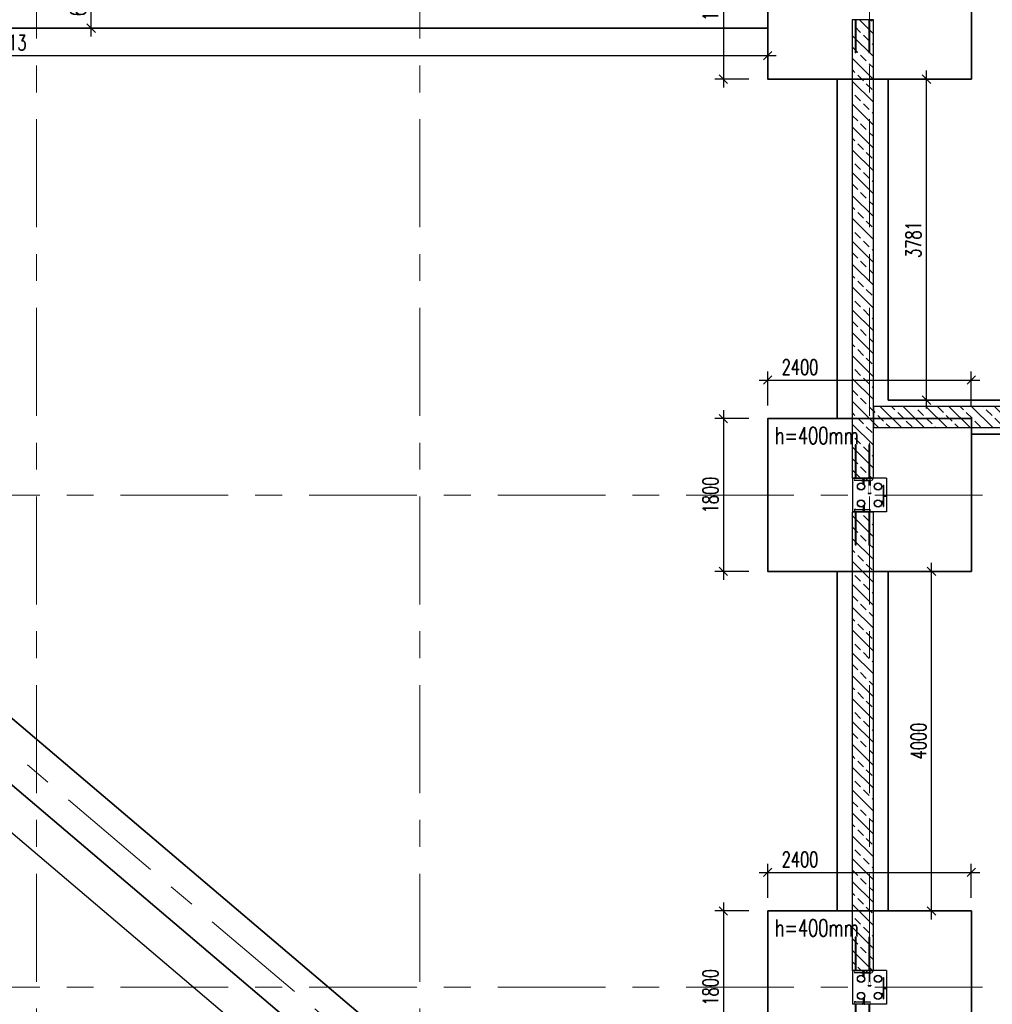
# Model space of a CAD drawing. Header units: millimetres. Extents: x 6071355 to 6728188, y -31956 to 56387.
# Tile 15 of 59: x 6095579 to 6107044, y 4683 to 16283. Entities that reach past the tile are written whole.
import ezdxf

# ---------------------------------------------------------------- set-up
doc = ezdxf.new("R2010")
doc.units = ezdxf.units.MM
doc.header["$MEASUREMENT"] = 0
doc.linetypes.add('DXK_LINE_DOT2', pattern=[3.9198, 1.9599, -1.9599])
doc.linetypes.add('Grid Line', pattern=[2222.5, 1270, -317.5, 317.5, -317.5])
doc.layers.add('A_wymiary', color=7, linetype='Continuous', lineweight=15, true_color=0x848484)
doc.layers.add('BZ_MUR_FUND', color=8, linetype='Continuous')
doc.layers.add('ELEMENTY', color=7, linetype='Continuous')
doc.layers.add('M_ŁAWY', color=3, linetype='Continuous', lineweight=35)
doc.layers.add('Standard 1350-A_01-RZUT PARTERU LUSTRO2_28_Nowe_MODO_A1_osie-1_Nr_pióra__7_Nr_pióra__7_Nr_pióra__7', color=7, linetype='Continuous', lineweight=18)
doc.styles.add('wymiar', font='romans.shx', dxfattribs={"width": 0.7})
doc.dimstyles.new('AB_100mm', dxfattribs={"dimscale": 100, "dimtxt": 1.8, "dimasz": 1, "dimexe": 1, "dimexo": 0, "dimtad": 1, "dimrnd": 1, "dimtxsty": 'wymiar', "dimblk": 'OBLIQUE', "dimcen": 2.5, "dimdle": 1, "dimclrd": 4, "dimclre": 4, "dimclrt": 3, "dimadec": 0, "dimazin": 0, "dimtfac": 1, "dimtix": 1, "dimtmove": 2, "dimatfit": 3, "dimfxl": 3, "dimfxlon": 1, "dimarcsym": 0})
pattern_1 = [(315, (6345061.6, 285877.98), (134.70384, 134.70384), []), (315, (6345061.6, 285743.27), (134.70384, 134.70384), [95.25, -47.625])]

# ---------------------------------------------------------------- blocks, each defined once
blk = doc.blocks.new('Part-86624973-182268 - 1482')
at = {"layer": 'ELEMENTY', "color": 2, "linetype": 'Continuous'}
for p, q in [((51370, 16825), (51370, 17225)), ((51370, 17225), (51770, 17225)), ((51770, 16825), (51770, 17225)), ((51370, 16825), (51770, 16825))]:
    blk.add_line(p, q, dxfattribs=at)
blk = doc.blocks.new('Part-86624973-182246 - 1482')
at = {"layer": 'ELEMENTY', "color": 1, "linetype": 'DXK_LINE_DOT2'}
for p, q in [((45970, 16835), (45960, 16835)), ((45960, 16825), (45960, 16835)), ((45970, 16825), (45960, 16825)), ((45970, 16825), (45970, 16835))]:
    blk.add_line(p, q, dxfattribs=at)
blk = doc.blocks.new('Part-86624973-182269 - 1482')
at = {"layer": 'ELEMENTY', "color": 1, "linetype": 'DXK_LINE_DOT2'}
for p, q in [((51770, 16835), (51760, 16835)), ((51760, 16825), (51760, 16835)), ((51770, 16825), (51760, 16825)), ((51770, 16825), (51770, 16835))]:
    blk.add_line(p, q, dxfattribs=at)
blk = doc.blocks.new('Part-86624973-182245 - 1482')
at = {"layer": 'ELEMENTY', "color": 2, "linetype": 'Continuous'}
for p, q in [((45570, 16825), (45570, 17225)), ((45570, 17225), (45970, 17225)), ((45970, 16825), (45970, 17225)), ((45570, 16825), (45970, 16825))]:
    blk.add_line(p, q, dxfattribs=at)
blk = doc.blocks.new('ReinforcementGroup-86624973-182285 - 1482')
at = {"layer": 'ELEMENTY', "color": 1, "linetype": 'Continuous'}
for p, q in [((50980, 17185), (50980, 17195)), ((50980, 17195), (51370, 17195)), ((50980, 17185), (50980, 17195)), ((50980, 17195), (51370, 17195)), ((50980, 17185), (50980, 17195)), ((50980, 17195), (51370, 17195)), ((50980, 17185), (50980, 17195)), ((50980, 17195), (51370, 17195)), ((50980, 17185), (50980, 17195)), ((50980, 17195), (51370, 17195)), ((50980, 17185), (51370, 17185)), ((50980, 17185), (51370, 17185)), ((50980, 17185), (51370, 17185)), ((50980, 17185), (51370, 17185)), ((50980, 17185), (51370, 17185)), ((50980, 17025), (50980, 17035)), ((50980, 17035), (51370, 17035)), ((50980, 17025), (50980, 17035)), ((50980, 17035), (51370, 17035)), ((50980, 17025), (50980, 17035)), ((50980, 17035), (51370, 17035)), ((50980, 17025), (50980, 17035)), ((50980, 17035), (51370, 17035)), ((50980, 17025), (50980, 17035)), ((50980, 17035), (51370, 17035)), ((50980, 17025), (51370, 17025)), ((50980, 17025), (51370, 17025)), ((50980, 17025), (51370, 17025)), ((50980, 17025), (51370, 17025)), ((50980, 17025), (51370, 17025))]:
    blk.add_line(p, q, dxfattribs=at)
blk = doc.blocks.new('Part-86624973-182279 - 1482')
at = {"layer": 'ELEMENTY', "color": 1, "linetype": 'DXK_LINE_DOT2'}
for p, q in [((51695, 17101), (51695, 17090)), ((51695, 17101), (51755, 17101)), ((51695, 17090), (51755, 17090)), ((51755, 17101), (51755, 17090))]:
    blk.add_line(p, q, dxfattribs=at)
blk = doc.blocks.new('Part-86624973-182254 - 1482')
at = {"layer": 'ELEMENTY', "color": 1, "linetype": 'DXK_LINE_DOT2'}
for p, q in [((45655, 16864), (45655, 16860)), ((45655, 16864), (45905, 16864)), ((45655, 16860), (45905, 16860)), ((45905, 16864), (45905, 16860))]:
    blk.add_line(p, q, dxfattribs=at)
blk = doc.blocks.new('ReinforcementGroup-86624973-182237 - 1482')
at = {"layer": 'ELEMENTY', "color": 1, "linetype": 'Continuous'}
for p, q in [((40170, 17195), (40560, 17195)), ((40170, 17195), (40560, 17195)), ((40170, 17195), (40560, 17195)), ((40170, 17195), (40560, 17195)), ((40170, 17195), (40560, 17195)), ((40170, 17185), (40560, 17185)), ((40170, 17185), (40560, 17185)), ((40170, 17185), (40560, 17185)), ((40170, 17185), (40560, 17185)), ((40170, 17185), (40560, 17185)), ((40560, 17185), (40560, 17195)), ((40560, 17185), (40560, 17195)), ((40560, 17185), (40560, 17195)), ((40560, 17185), (40560, 17195)), ((40560, 17185), (40560, 17195)), ((40170, 17035), (40560, 17035)), ((40170, 17035), (40560, 17035)), ((40170, 17035), (40560, 17035)), ((40170, 17035), (40560, 17035)), ((40170, 17035), (40560, 17035)), ((40170, 17025), (40560, 17025)), ((40170, 17025), (40560, 17025)), ((40170, 17025), (40560, 17025)), ((40170, 17025), (40560, 17025)), ((40170, 17025), (40560, 17025)), ((40560, 17025), (40560, 17035)), ((40560, 17025), (40560, 17035)), ((40560, 17025), (40560, 17035)), ((40560, 17025), (40560, 17035)), ((40560, 17025), (40560, 17035))]:
    blk.add_line(p, q, dxfattribs=at)
blk = doc.blocks.new('Part-86624973-182286 - 1482')
at = {"layer": 'ELEMENTY', "color": 2, "linetype": 'Continuous'}
for p, q in [((51370, 17103), (51370, 17108)), ((51370, 17108), (51371, 17108)), ((51384, 17103), (51370, 17103)), ((51370, 17082), (51370, 17087)), ((51370, 17087), (51384, 17087)), ((51371, 17082), (51370, 17082)), ((51371, 17108), (51371, 17104)), ((51371, 17104), (51385, 17104)), ((51385, 17086), (51371, 17086)), ((51371, 17082), (51371, 17086)), ((51384, 17087), (51384, 17103)), ((51385, 17104), (51385, 17086))]:
    blk.add_line(p, q, dxfattribs=at)
blk = doc.blocks.new('Part-86624973-182261 - 1482')
at = {"layer": 'ELEMENTY', "color": 1, "linetype": 'DXK_LINE_DOT2'}
for p, q in [((45600, 17205), (45570, 17205)), ((45570, 17205), (45570, 17204)), ((45570, 17204), (45599, 17204)), ((45599, 17204), (45599, 17016)), ((45600, 17015), (45600, 17205)), ((45599, 17016), (45570, 17016)), ((45570, 17016), (45570, 17015)), ((45570, 17015), (45600, 17015))]:
    blk.add_line(p, q, dxfattribs=at)
blk = doc.blocks.new('Part-86624973-182249 - 1482')
at = {"layer": 'ELEMENTY', "color": 2, "linetype": 'Continuous'}
for radius, start, end in [(43.5, 22.5, 202.5), (43.5, 202.5, 22.5), (40, 157.5, 337.5), (40, 337.5, 157.5)]:
    blk.add_arc((45870, 17125), radius, start, end, dxfattribs=at)
blk = doc.blocks.new('Part-86624973-182255 - 1482')
at = {"layer": 'ELEMENTY', "color": 2, "linetype": 'Continuous'}
for p, q in [((45955, 17086), (45955, 17104)), ((45955, 17104), (45969, 17104)), ((45969, 17086), (45955, 17086)), ((45970, 17103), (45956, 17103)), ((45956, 17103), (45956, 17087)), ((45956, 17087), (45970, 17087)), ((45970, 17108), (45969, 17108)), ((45969, 17108), (45969, 17104)), ((45969, 17082), (45969, 17086)), ((45970, 17082), (45969, 17082)), ((45970, 17108), (45970, 17103)), ((45970, 17087), (45970, 17082))]:
    blk.add_line(p, q, dxfattribs=at)
blk = doc.blocks.new('Part-86624973-182264 - 1482')
at = {"layer": 'ELEMENTY', "color": 1, "linetype": 'DXK_LINE_DOT2'}
for p, q in [((45645, 17101), (45585, 17101)), ((45585, 17090), (45585, 17101)), ((45645, 17090), (45585, 17090)), ((45645, 17090), (45645, 17101))]:
    blk.add_line(p, q, dxfattribs=at)
blk = doc.blocks.new('Part-86624973-182282 - 1482')
at = {"layer": 'ELEMENTY', "color": 1, "linetype": 'DXK_LINE_DOT2'}
for p, q in [((51740, 17205), (51740, 17015)), ((51770, 17205), (51740, 17205)), ((51741, 17016), (51741, 17204)), ((51741, 17204), (51770, 17204)), ((51770, 17204), (51770, 17205)), ((51740, 17015), (51770, 17015)), ((51770, 17016), (51741, 17016)), ((51770, 17015), (51770, 17016))]:
    blk.add_line(p, q, dxfattribs=at)
blk = doc.blocks.new('Part-86624973-182252 - 1482')
at = {"layer": 'ELEMENTY', "color": 1, "linetype": 'DXK_LINE_DOT2'}
for p, q in [((45740, 16830), (45740, 16825)), ((45740, 16830), (45820, 16830)), ((45740, 16825), (45820, 16825)), ((45820, 16830), (45820, 16825))]:
    blk.add_line(p, q, dxfattribs=at)
blk = doc.blocks.new('Part-86624973-182274 - 1482')
at = {"layer": 'ELEMENTY', "color": 1, "linetype": 'DXK_LINE_DOT2'}
for p, q in [((51370, 17063), (51378, 17062)), ((51370, 17063), (51370, 16987)), ((51370, 17061), (51378, 17060)), ((51370, 17056), (51378, 17055)), ((51378, 17062), (51385, 17060)), ((51385, 17060), (51393, 17055)), ((51401, 17048), (51393, 17055)), ((51370, 17047), (51378, 17047)), ((51370, 17037), (51378, 17037)), ((51370, 17025), (51378, 17025)), ((51370, 17013), (51378, 17014)), ((51370, 17003), (51378, 17003)), ((51370, 16994), (51378, 16995)), ((51370, 16989), (51378, 16990)), ((51370, 16987), (51378, 16988)), ((51378, 16988), (51385, 16990)), ((51385, 16990), (51393, 16995)), ((51393, 16995), (51401, 17002)), ((51404, 17042), (51401, 17048)), ((51401, 17002), (51404, 17008)), ((51407, 17036), (51404, 17042)), ((51404, 17008), (51407, 17014)), ((51407, 17032), (51407, 17036)), ((51407, 17032), (51545, 17032)), ((51407, 17018), (51545, 17018)), ((51407, 17014), (51407, 17018)), ((51545, 17043), (51551, 17043)), ((51545, 17043), (51545, 17008)), ((51545, 17008), (51551, 17008)), ((51551, 17043), (51551, 17042)), ((51551, 17042), (51551, 17041)), ((51551, 17041), (51551, 17008))]:
    blk.add_line(p, q, dxfattribs=at)
blk = doc.blocks.new('Part-86624973-182289 - 1482')
at = {"layer": 'ELEMENTY', "color": 1, "linetype": 'DXK_LINE_DOT2'}
for p, q in [((51445, 17101), (51385, 17101)), ((51385, 17090), (51385, 17101)), ((51445, 17090), (51385, 17090)), ((51445, 17090), (51445, 17101))]:
    blk.add_line(p, q, dxfattribs=at)
blk = doc.blocks.new('ReinforcementGroup-86624973-182260 - 1482')
at = {"layer": 'ELEMENTY', "color": 1, "linetype": 'Continuous'}
for p, q in [((45970, 17195), (46360, 17195)), ((45970, 17195), (46360, 17195)), ((45970, 17195), (46360, 17195)), ((45970, 17195), (46360, 17195)), ((45970, 17195), (46360, 17195)), ((45970, 17185), (46360, 17185)), ((45970, 17185), (46360, 17185)), ((45970, 17185), (46360, 17185)), ((45970, 17185), (46360, 17185)), ((45970, 17185), (46360, 17185)), ((46360, 17185), (46360, 17195)), ((46360, 17185), (46360, 17195)), ((46360, 17185), (46360, 17195)), ((46360, 17185), (46360, 17195)), ((46360, 17185), (46360, 17195)), ((45970, 17035), (46360, 17035)), ((45970, 17035), (46360, 17035)), ((45970, 17035), (46360, 17035)), ((45970, 17035), (46360, 17035)), ((45970, 17035), (46360, 17035)), ((45970, 17025), (46360, 17025)), ((45970, 17025), (46360, 17025)), ((45970, 17025), (46360, 17025)), ((45970, 17025), (46360, 17025)), ((45970, 17025), (46360, 17025)), ((46360, 17025), (46360, 17035)), ((46360, 17025), (46360, 17035)), ((46360, 17025), (46360, 17035)), ((46360, 17025), (46360, 17035)), ((46360, 17025), (46360, 17035))]:
    blk.add_line(p, q, dxfattribs=at)
blk = doc.blocks.new('Part-86624973-182277 - 1482')
at = {"layer": 'ELEMENTY', "color": 1, "linetype": 'DXK_LINE_DOT2'}
for p, q in [((51455, 16864), (51455, 16860)), ((51455, 16864), (51705, 16864)), ((51455, 16860), (51705, 16860)), ((51705, 16864), (51705, 16860))]:
    blk.add_line(p, q, dxfattribs=at)
blk = doc.blocks.new('Part-86624973-182258 - 1482')
at = {"layer": 'ELEMENTY', "color": 1, "linetype": 'DXK_LINE_DOT2'}
for p, q in [((45895, 17101), (45895, 17090)), ((45895, 17101), (45955, 17101)), ((45895, 17090), (45955, 17090)), ((45955, 17101), (45955, 17090))]:
    blk.add_line(p, q, dxfattribs=at)
blk = doc.blocks.new('Part-86624973-182287 - 1482')
at = {"layer": 'ELEMENTY', "color": 1, "linetype": 'DXK_LINE_DOT2'}
for p, q in [((51445, 17101), (51385, 17101)), ((51385, 17090), (51385, 17101)), ((51445, 17090), (51385, 17090)), ((51445, 17090), (51445, 17101))]:
    blk.add_line(p, q, dxfattribs=at)
blk = doc.blocks.new('Part-86624973-182257 - 1482')
at = {"layer": 'ELEMENTY', "color": 1, "linetype": 'DXK_LINE_DOT2'}
for p, q in [((45895, 17101), (45895, 17090)), ((45895, 17101), (45955, 17101)), ((45895, 17090), (45955, 17090)), ((45955, 17101), (45955, 17090))]:
    blk.add_line(p, q, dxfattribs=at)
blk = doc.blocks.new('Part-86624973-182251 - 1482')
at = {"layer": 'ELEMENTY', "color": 1, "linetype": 'DXK_LINE_DOT2'}
for p, q in [((45570, 17063), (45578, 17062)), ((45570, 17063), (45570, 16987)), ((45570, 17061), (45578, 17060)), ((45570, 17056), (45578, 17055)), ((45578, 17062), (45585, 17060)), ((45585, 17060), (45593, 17055)), ((45601, 17048), (45593, 17055)), ((45570, 17047), (45578, 17047)), ((45570, 17037), (45578, 17037)), ((45570, 17025), (45578, 17025)), ((45570, 17013), (45578, 17014)), ((45570, 17003), (45578, 17003)), ((45570, 16994), (45578, 16995)), ((45570, 16989), (45578, 16990)), ((45570, 16987), (45578, 16988)), ((45578, 16988), (45585, 16990)), ((45585, 16990), (45593, 16995)), ((45593, 16995), (45601, 17002)), ((45604, 17042), (45601, 17048)), ((45601, 17002), (45604, 17008)), ((45607, 17036), (45604, 17042)), ((45604, 17008), (45607, 17014)), ((45607, 17032), (45607, 17036)), ((45607, 17032), (45745, 17032)), ((45607, 17018), (45745, 17018)), ((45607, 17014), (45607, 17018)), ((45745, 17043), (45751, 17043)), ((45745, 17043), (45745, 17008)), ((45745, 17008), (45751, 17008)), ((45751, 17043), (45751, 17042)), ((45751, 17042), (45751, 17041)), ((45751, 17041), (45751, 17008))]:
    blk.add_line(p, q, dxfattribs=at)
blk = doc.blocks.new('Part-86624973-182281 - 1482')
at = {"layer": 'ELEMENTY', "color": 1, "linetype": 'DXK_LINE_DOT2'}
for p, q in [((51695, 17101), (51695, 17090)), ((51695, 17101), (51755, 17101)), ((51695, 17090), (51755, 17090)), ((51755, 17101), (51755, 17090))]:
    blk.add_line(p, q, dxfattribs=at)
blk = doc.blocks.new('Part-86624973-182248 - 1482')
at = {"layer": 'ELEMENTY', "color": 2, "linetype": 'Continuous'}
for radius, start, end in [(43.5, 22.5, 202.5), (43.5, 202.5, 22.5), (40, 157.5, 337.5), (40, 337.5, 157.5)]:
    blk.add_arc((45870, 16925), radius, start, end, dxfattribs=at)
blk = doc.blocks.new('Part-86624973-182280 - 1482')
at = {"layer": 'ELEMENTY', "color": 1, "linetype": 'DXK_LINE_DOT2'}
for p, q in [((51695, 17101), (51695, 17090)), ((51695, 17101), (51755, 17101)), ((51695, 17090), (51755, 17090)), ((51755, 17101), (51755, 17090))]:
    blk.add_line(p, q, dxfattribs=at)
blk = doc.blocks.new('Part-86624973-182267 - 1482')
at = {"layer": 'ELEMENTY', "color": 2, "linetype": 'Continuous'}
for p, q in [((45870, 16874), (45840, 16874)), ((45840, 16874), (45840, 16870)), ((45870, 16870), (45840, 16870)), ((45870, 16874), (45870, 16870))]:
    blk.add_line(p, q, dxfattribs=at)
blk = doc.blocks.new('Part-86624973-182265 - 1482')
at = {"layer": 'ELEMENTY', "color": 1, "linetype": 'DXK_LINE_DOT2'}
for p, q in [((45645, 17101), (45585, 17101)), ((45585, 17090), (45585, 17101)), ((45645, 17090), (45585, 17090)), ((45645, 17090), (45645, 17101))]:
    blk.add_line(p, q, dxfattribs=at)
blk = doc.blocks.new('ReinforcementGroup-86624973-182283 - 1482')
at = {"layer": 'ELEMENTY', "color": 1, "linetype": 'Continuous'}
for p, q in [((51770, 17195), (52160, 17195)), ((51770, 17195), (52160, 17195)), ((51770, 17195), (52160, 17195)), ((51770, 17195), (52160, 17195)), ((51770, 17195), (52160, 17195)), ((51770, 17185), (52160, 17185)), ((51770, 17185), (52160, 17185)), ((51770, 17185), (52160, 17185)), ((51770, 17185), (52160, 17185)), ((51770, 17185), (52160, 17185)), ((52160, 17185), (52160, 17195)), ((52160, 17185), (52160, 17195)), ((52160, 17185), (52160, 17195)), ((52160, 17185), (52160, 17195)), ((52160, 17185), (52160, 17195)), ((51770, 17035), (52160, 17035)), ((51770, 17035), (52160, 17035)), ((51770, 17035), (52160, 17035)), ((51770, 17035), (52160, 17035)), ((51770, 17035), (52160, 17035)), ((51770, 17025), (52160, 17025)), ((51770, 17025), (52160, 17025)), ((51770, 17025), (52160, 17025)), ((51770, 17025), (52160, 17025)), ((51770, 17025), (52160, 17025)), ((52160, 17025), (52160, 17035)), ((52160, 17025), (52160, 17035)), ((52160, 17025), (52160, 17035)), ((52160, 17025), (52160, 17035)), ((52160, 17025), (52160, 17035))]:
    blk.add_line(p, q, dxfattribs=at)
blk = doc.blocks.new('Part-86624973-182284 - 1482')
at = {"layer": 'ELEMENTY', "color": 1, "linetype": 'DXK_LINE_DOT2'}
for p, q in [((51400, 17205), (51370, 17205)), ((51370, 17205), (51370, 17204)), ((51370, 17204), (51399, 17204)), ((51399, 17204), (51399, 17016)), ((51400, 17015), (51400, 17205)), ((51399, 17016), (51370, 17016)), ((51370, 17016), (51370, 17015)), ((51370, 17015), (51400, 17015))]:
    blk.add_line(p, q, dxfattribs=at)
blk = doc.blocks.new('Part-86624973-182290 - 1482')
at = {"layer": 'ELEMENTY', "color": 2, "linetype": 'Continuous'}
for p, q in [((51670, 16874), (51640, 16874)), ((51640, 16874), (51640, 16870)), ((51670, 16870), (51640, 16870)), ((51670, 16874), (51670, 16870))]:
    blk.add_line(p, q, dxfattribs=at)
blk = doc.blocks.new('Part-86624973-182247 - 1482')
at = {"layer": 'ELEMENTY', "color": 2, "linetype": 'Continuous'}
for radius, start, end in [(43.5, 22.5, 202.5), (43.5, 202.5, 22.5), (40, 157.5, 337.5), (40, 337.5, 157.5)]:
    blk.add_arc((45670, 16925), radius, start, end, dxfattribs=at)
blk = doc.blocks.new('Part-86624973-182250 - 1482')
at = {"layer": 'ELEMENTY', "color": 2, "linetype": 'Continuous'}
for radius, start, end in [(43.5, 22.5, 202.5), (43.5, 202.5, 22.5), (40, 157.5, 337.5), (40, 337.5, 157.5)]:
    blk.add_arc((45670, 17125), radius, start, end, dxfattribs=at)
blk = doc.blocks.new('Part-86624973-182253 - 1482')
at = {"layer": 'ELEMENTY', "color": 1, "linetype": 'DXK_LINE_DOT2'}
for p, q in [((45782, 16860), (45778, 16860)), ((45778, 16860), (45778, 16830)), ((45782, 16830), (45778, 16830)), ((45782, 16860), (45782, 16830))]:
    blk.add_line(p, q, dxfattribs=at)
blk = doc.blocks.new('Part-86624973-182256 - 1482')
at = {"layer": 'ELEMENTY', "color": 1, "linetype": 'DXK_LINE_DOT2'}
for p, q in [((45895, 17101), (45895, 17090)), ((45895, 17101), (45955, 17101)), ((45895, 17090), (45955, 17090)), ((45955, 17101), (45955, 17090))]:
    blk.add_line(p, q, dxfattribs=at)
blk = doc.blocks.new('Part-86624973-182259 - 1482')
at = {"layer": 'ELEMENTY', "color": 1, "linetype": 'DXK_LINE_DOT2'}
for p, q in [((45940, 17205), (45940, 17015)), ((45970, 17205), (45940, 17205)), ((45941, 17016), (45941, 17204)), ((45941, 17204), (45970, 17204)), ((45970, 17204), (45970, 17205)), ((45940, 17015), (45970, 17015)), ((45970, 17016), (45941, 17016)), ((45970, 17015), (45970, 17016))]:
    blk.add_line(p, q, dxfattribs=at)
blk = doc.blocks.new('ReinforcementGroup-86624973-182262 - 1482')
at = {"layer": 'ELEMENTY', "color": 1, "linetype": 'Continuous'}
for p, q in [((45180, 17185), (45180, 17195)), ((45180, 17195), (45570, 17195)), ((45180, 17185), (45180, 17195)), ((45180, 17195), (45570, 17195)), ((45180, 17185), (45180, 17195)), ((45180, 17195), (45570, 17195)), ((45180, 17185), (45180, 17195)), ((45180, 17195), (45570, 17195)), ((45180, 17185), (45180, 17195)), ((45180, 17195), (45570, 17195)), ((45180, 17185), (45570, 17185)), ((45180, 17185), (45570, 17185)), ((45180, 17185), (45570, 17185)), ((45180, 17185), (45570, 17185)), ((45180, 17185), (45570, 17185)), ((45180, 17025), (45180, 17035)), ((45180, 17035), (45570, 17035)), ((45180, 17025), (45180, 17035)), ((45180, 17035), (45570, 17035)), ((45180, 17025), (45180, 17035)), ((45180, 17035), (45570, 17035)), ((45180, 17025), (45180, 17035)), ((45180, 17035), (45570, 17035)), ((45180, 17025), (45180, 17035)), ((45180, 17035), (45570, 17035)), ((45180, 17025), (45570, 17025)), ((45180, 17025), (45570, 17025)), ((45180, 17025), (45570, 17025)), ((45180, 17025), (45570, 17025)), ((45180, 17025), (45570, 17025))]:
    blk.add_line(p, q, dxfattribs=at)
blk = doc.blocks.new('Part-86624973-182263 - 1482')
at = {"layer": 'ELEMENTY', "color": 2, "linetype": 'Continuous'}
for p, q in [((45570, 17103), (45570, 17108)), ((45570, 17108), (45571, 17108)), ((45584, 17103), (45570, 17103)), ((45570, 17082), (45570, 17087)), ((45570, 17087), (45584, 17087)), ((45571, 17082), (45570, 17082)), ((45571, 17108), (45571, 17104)), ((45571, 17104), (45585, 17104)), ((45585, 17086), (45571, 17086)), ((45571, 17082), (45571, 17086)), ((45584, 17087), (45584, 17103)), ((45585, 17104), (45585, 17086))]:
    blk.add_line(p, q, dxfattribs=at)
blk = doc.blocks.new('Part-86624973-182266 - 1482')
at = {"layer": 'ELEMENTY', "color": 1, "linetype": 'DXK_LINE_DOT2'}
for p, q in [((45645, 17101), (45585, 17101)), ((45585, 17090), (45585, 17101)), ((45645, 17090), (45585, 17090)), ((45645, 17090), (45645, 17101))]:
    blk.add_line(p, q, dxfattribs=at)
blk = doc.blocks.new('Part-86624973-182270 - 1482')
at = {"layer": 'ELEMENTY', "color": 2, "linetype": 'Continuous'}
for radius, start, end in [(43.5, 22.5, 202.5), (43.5, 202.5, 22.5), (40, 157.5, 337.5), (40, 337.5, 157.5)]:
    blk.add_arc((51470, 16925), radius, start, end, dxfattribs=at)
blk = doc.blocks.new('Part-86624973-182271 - 1482')
at = {"layer": 'ELEMENTY', "color": 2, "linetype": 'Continuous'}
for radius, start, end in [(43.5, 22.5, 202.5), (43.5, 202.5, 22.5), (40, 157.5, 337.5), (40, 337.5, 157.5)]:
    blk.add_arc((51670, 16925), radius, start, end, dxfattribs=at)
blk = doc.blocks.new('Part-86624973-182272 - 1482')
at = {"layer": 'ELEMENTY', "color": 2, "linetype": 'Continuous'}
for radius, start, end in [(43.5, 22.5, 202.5), (43.5, 202.5, 22.5), (40, 157.5, 337.5), (40, 337.5, 157.5)]:
    blk.add_arc((51670, 17125), radius, start, end, dxfattribs=at)
blk = doc.blocks.new('Part-86624973-182273 - 1482')
at = {"layer": 'ELEMENTY', "color": 2, "linetype": 'Continuous'}
for radius, start, end in [(43.5, 22.5, 202.5), (43.5, 202.5, 22.5), (40, 157.5, 337.5), (40, 337.5, 157.5)]:
    blk.add_arc((51470, 17125), radius, start, end, dxfattribs=at)
blk = doc.blocks.new('Part-86624973-182275 - 1482')
at = {"layer": 'ELEMENTY', "color": 1, "linetype": 'DXK_LINE_DOT2'}
for p, q in [((51540, 16830), (51540, 16825)), ((51540, 16830), (51620, 16830)), ((51540, 16825), (51620, 16825)), ((51620, 16830), (51620, 16825))]:
    blk.add_line(p, q, dxfattribs=at)
blk = doc.blocks.new('Part-86624973-182276 - 1482')
at = {"layer": 'ELEMENTY', "color": 1, "linetype": 'DXK_LINE_DOT2'}
for p, q in [((51582, 16860), (51578, 16860)), ((51578, 16860), (51578, 16830)), ((51582, 16830), (51578, 16830)), ((51582, 16860), (51582, 16830))]:
    blk.add_line(p, q, dxfattribs=at)
blk = doc.blocks.new('Part-86624973-182278 - 1482')
at = {"layer": 'ELEMENTY', "color": 2, "linetype": 'Continuous'}
for p, q in [((51755, 17086), (51755, 17104)), ((51755, 17104), (51769, 17104)), ((51769, 17086), (51755, 17086)), ((51770, 17103), (51756, 17103)), ((51756, 17103), (51756, 17087)), ((51756, 17087), (51770, 17087)), ((51770, 17108), (51769, 17108)), ((51769, 17108), (51769, 17104)), ((51769, 17082), (51769, 17086)), ((51770, 17082), (51769, 17082)), ((51770, 17108), (51770, 17103)), ((51770, 17087), (51770, 17082))]:
    blk.add_line(p, q, dxfattribs=at)
blk = doc.blocks.new('Part-86624973-182288 - 1482')
at = {"layer": 'ELEMENTY', "color": 1, "linetype": 'DXK_LINE_DOT2'}
for p, q in [((51445, 17101), (51385, 17101)), ((51385, 17090), (51385, 17101)), ((51445, 17090), (51385, 17090)), ((51445, 17090), (51445, 17101))]:
    blk.add_line(p, q, dxfattribs=at)
blk = doc.blocks.new('_Oblique')
at = {"color": 0, "linetype": 'ByBlock', "lineweight": -2}
blk.add_line((-0.5, -0.5), (0.5, 0.5), dxfattribs=at)
blk = doc.blocks.new('*D12850')
at = {"layer": 'A_wymiary', "color": 4, "lineweight": -2}
for p, q in [((6103874, 17483), (6103874, 15483)), ((6104174, 17383), (6103774, 17383)), ((6104174, 15583), (6103774, 15583))]:
    blk.add_line(p, q, dxfattribs=at)
at = {"layer": 'Defpoints', "color": 0}
for p in [(6104396, 17383), (6103874, 15583), (6104396, 15583)]:
    blk.add_point(p, dxfattribs=at)
at = {"layer": 'A_wymiary', "color": 4, "lineweight": -2, "xscale": 100, "yscale": 100, "zscale": 100}
for p, rotation in [((6103874, 17383), 90), ((6103874, 15583), 270)]:
    blk.add_blockref('_Oblique', p, dxfattribs=dict(at, rotation=rotation))
at = {"layer": 'A_wymiary', "color": 3, "insert": (6103722, 16483), "char_height": 180, "attachment_point": 5, "rotation": 90, "style": 'wymiar'}
blk.add_mtext('1800', dxfattribs=at)
blk = doc.blocks.new('*D12852')
at = {"layer": 'A_wymiary', "color": 4, "lineweight": -2}
for p, q in [((6103874, 11683), (6103874, 9683)), ((6104174, 11583), (6103774, 11583)), ((6104174, 9783), (6103774, 9783))]:
    blk.add_line(p, q, dxfattribs=at)
at = {"layer": 'Defpoints', "color": 0}
for p in [(6104396, 11583), (6103874, 9783), (6104396, 9783)]:
    blk.add_point(p, dxfattribs=at)
at = {"layer": 'A_wymiary', "color": 4, "lineweight": -2, "xscale": 100, "yscale": 100, "zscale": 100}
for p, rotation in [((6103874, 11583), 90), ((6103874, 9783), 270)]:
    blk.add_blockref('_Oblique', p, dxfattribs=dict(at, rotation=rotation))
at = {"layer": 'A_wymiary', "color": 3, "insert": (6103722, 10683), "char_height": 180, "attachment_point": 5, "rotation": 90, "style": 'wymiar'}
blk.add_mtext('1800', dxfattribs=at)
blk = doc.blocks.new('*D12853')
at = {"layer": 'A_wymiary', "color": 4, "lineweight": -2}
for p, q in [((6104396, 11737), (6104396, 12137)), ((6106796, 11737), (6106796, 12137)), ((6104296, 12037), (6106896, 12037))]:
    blk.add_line(p, q, dxfattribs=at)
at = {"layer": 'Defpoints', "color": 0}
for p in [(6106796, 12037), (6104396, 11583), (6106796, 11583)]:
    blk.add_point(p, dxfattribs=at)
at = {"layer": 'A_wymiary', "color": 4, "lineweight": -2, "xscale": 100, "yscale": 100, "zscale": 100, "rotation": 180}
blk.add_blockref('_Oblique', (6104396, 12037), dxfattribs=at)
at = {"layer": 'A_wymiary', "color": 4, "lineweight": -2, "xscale": 100, "yscale": 100, "zscale": 100}
blk.add_blockref('_Oblique', (6106796, 12037), dxfattribs=at)
at = {"layer": 'A_wymiary', "color": 3, "insert": (6104777, 12190), "char_height": 180, "attachment_point": 5, "style": 'wymiar'}
blk.add_mtext('2400', dxfattribs=at)
blk = doc.blocks.new('*D12854')
at = {"layer": 'A_wymiary', "color": 4, "lineweight": -2}
for p, q in [((6103874, 5883), (6103874, 3883)), ((6104174, 5783), (6103774, 5783)), ((6104174, 3983), (6103774, 3983))]:
    blk.add_line(p, q, dxfattribs=at)
at = {"layer": 'Defpoints', "color": 0}
for p in [(6104396, 5783), (6103874, 3983), (6104396, 3983)]:
    blk.add_point(p, dxfattribs=at)
at = {"layer": 'A_wymiary', "color": 4, "lineweight": -2, "xscale": 100, "yscale": 100, "zscale": 100}
for p, rotation in [((6103874, 5783), 90), ((6103874, 3983), 270)]:
    blk.add_blockref('_Oblique', p, dxfattribs=dict(at, rotation=rotation))
at = {"layer": 'A_wymiary', "color": 3, "insert": (6103722, 4883), "char_height": 180, "attachment_point": 5, "rotation": 90, "style": 'wymiar'}
blk.add_mtext('1800', dxfattribs=at)
blk = doc.blocks.new('*D12855')
at = {"layer": 'A_wymiary', "color": 4, "lineweight": -2}
for p, q in [((6104396, 5937), (6104396, 6337)), ((6106796, 5937), (6106796, 6337)), ((6104296, 6237), (6106896, 6237))]:
    blk.add_line(p, q, dxfattribs=at)
at = {"layer": 'Defpoints', "color": 0}
for p in [(6106796, 6237), (6104396, 5783), (6106796, 5783)]:
    blk.add_point(p, dxfattribs=at)
at = {"layer": 'A_wymiary', "color": 4, "lineweight": -2, "xscale": 100, "yscale": 100, "zscale": 100, "rotation": 180}
blk.add_blockref('_Oblique', (6104396, 6237), dxfattribs=at)
at = {"layer": 'A_wymiary', "color": 4, "lineweight": -2, "xscale": 100, "yscale": 100, "zscale": 100}
blk.add_blockref('_Oblique', (6106796, 6237), dxfattribs=at)
at = {"layer": 'A_wymiary', "color": 3, "insert": (6104777, 6390), "char_height": 180, "attachment_point": 5, "style": 'wymiar'}
blk.add_mtext('2400', dxfattribs=at)
blk = doc.blocks.new('*D12882')
at = {"layer": 'A_wymiary', "color": 4, "lineweight": -2}
for p, q in [((6085599, 15484), (6085341, 15179)), ((6085329, 15320), (6104194, -685)), ((6104312, -392), (6104053, -697))]:
    blk.add_line(p, q, dxfattribs=at)
at = {"layer": 'Defpoints', "color": 0}
for p in [(6085684, 15583), (6104396, -293), (6104118, -621)]:
    blk.add_point(p, dxfattribs=at)
at = {"layer": 'A_wymiary', "color": 4, "lineweight": -2, "xscale": 100, "yscale": 100, "zscale": 100}
for p, rotation in [((6085405, 15255), 139.6898375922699), ((6104118, -621), 319.6898375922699)]:
    blk.add_blockref('_Oblique', p, dxfattribs=dict(at, rotation=rotation))
at = {"layer": 'A_wymiary', "color": 3, "insert": (6094860, 7433), "char_height": 180, "attachment_point": 5, "rotation": 319.6898, "style": 'wymiar'}
blk.add_mtext('24540', dxfattribs=at)
blk = doc.blocks.new('*D12888')
at = {"layer": 'A_wymiary', "color": 4, "lineweight": -2}
for p, q in [((6106327, 5683), (6106327, 9883)), ((6106027, 9783), (6106427, 9783)), ((6106027, 5783), (6106427, 5783))]:
    blk.add_line(p, q, dxfattribs=at)
at = {"layer": 'Defpoints', "color": 0}
for p in [(6105816, 9783), (6106327, 9783), (6105816, 5783)]:
    blk.add_point(p, dxfattribs=at)
at = {"layer": 'A_wymiary', "color": 4, "lineweight": -2, "xscale": 100, "yscale": 100, "zscale": 100}
for p, rotation in [((6106327, 9783), 90), ((6106327, 5783), 270)]:
    blk.add_blockref('_Oblique', p, dxfattribs=dict(at, rotation=rotation))
at = {"layer": 'A_wymiary', "color": 3, "insert": (6106175, 7783), "char_height": 180, "attachment_point": 5, "rotation": 90, "style": 'wymiar'}
blk.add_mtext('4000', dxfattribs=at)
blk = doc.blocks.new('*D12889')
at = {"layer": 'A_wymiary', "color": 4, "lineweight": -2}
for p, q in [((6106267, 11701), (6106267, 15683)), ((6105967, 15583), (6106367, 15583)), ((6105967, 11801), (6106367, 11801))]:
    blk.add_line(p, q, dxfattribs=at)
at = {"layer": 'Defpoints', "color": 0}
for p in [(6105816, 15583), (6106267, 15583), (6105816, 11801)]:
    blk.add_point(p, dxfattribs=at)
at = {"layer": 'A_wymiary', "color": 4, "lineweight": -2, "xscale": 100, "yscale": 100, "zscale": 100}
for p, rotation in [((6106267, 15583), 90), ((6106267, 11801), 270)]:
    blk.add_blockref('_Oblique', p, dxfattribs=dict(at, rotation=rotation))
at = {"layer": 'A_wymiary', "color": 3, "insert": (6106114, 13692), "char_height": 180, "attachment_point": 5, "rotation": 90, "style": 'wymiar'}
blk.add_mtext('3781', dxfattribs=at)
blk = doc.blocks.new('*D12896')
at = {"layer": 'A_wymiary', "color": 4, "lineweight": -2}
for p, q in [((6086384, 16159), (6086384, 15759)), ((6104396, 16159), (6104396, 15759)), ((6086284, 15859), (6104496, 15859))]:
    blk.add_line(p, q, dxfattribs=at)
at = {"layer": 'Defpoints', "color": 0}
for p in [(6086384, 16183), (6104396, 16183), (6104396, 15859)]:
    blk.add_point(p, dxfattribs=at)
at = {"layer": 'A_wymiary', "color": 4, "lineweight": -2, "xscale": 100, "yscale": 100, "zscale": 100, "rotation": 180}
blk.add_blockref('_Oblique', (6086384, 15859), dxfattribs=at)
at = {"layer": 'A_wymiary', "color": 4, "lineweight": -2, "xscale": 100, "yscale": 100, "zscale": 100}
blk.add_blockref('_Oblique', (6104396, 15859), dxfattribs=at)
at = {"layer": 'A_wymiary', "color": 3, "insert": (6095390, 16012), "char_height": 180, "attachment_point": 5, "style": 'wymiar'}
blk.add_mtext('18013', dxfattribs=at)
blk = doc.blocks.new('*D12900')
at = {"layer": 'A_wymiary', "color": 4, "lineweight": -2}
for p, q in [((6096421, 16083), (6096421, 16883)), ((6096230, 16783), (6096521, 16783)), ((6096230, 16183), (6096521, 16183))]:
    blk.add_line(p, q, dxfattribs=at)
at = {"layer": 'Defpoints', "color": 0}
for p in [(6096230, 16783), (6096421, 16783), (6096230, 16183)]:
    blk.add_point(p, dxfattribs=at)
at = {"layer": 'A_wymiary', "color": 4, "lineweight": -2, "xscale": 100, "yscale": 100, "zscale": 100}
for p, rotation in [((6096421, 16783), 90), ((6096421, 16183), 270)]:
    blk.add_blockref('_Oblique', p, dxfattribs=dict(at, rotation=rotation))
at = {"layer": 'A_wymiary', "color": 3, "insert": (6096268, 16483), "char_height": 180, "attachment_point": 5, "rotation": 90, "style": 'wymiar'}
blk.add_mtext('600', dxfattribs=at)

msp = doc.modelspace()

# ---------------------------------------------------------------- hatches: boundary and pattern name
at = {"layer": 'BZ_MUR_FUND', "transparency": 33554687}
h = msp.add_hatch(dxfattribs=at)
h.set_pattern_fill('ANSI33', color=256, scale=30, angle=270, style=0)
h.set_pattern_definition(pattern_1)
h.paths.add_polyline_path([(6105391.364, 16282.805), (6105391.364, 10882.805), (6105641.364, 10882.805), (6105641.364, 16282.805)])
h = msp.add_hatch(dxfattribs=at)
h.set_pattern_fill('ANSI33', color=256, scale=30, angle=270, style=0)
h.set_pattern_definition(pattern_1)
h.paths.add_polyline_path([(6105641.347, 11726.416), (6105641.347, 11476.377), (6107496.364, 11476.377), (6107496.769, 11726.416)])
h = msp.add_hatch(dxfattribs=at)
h.set_pattern_fill('ANSI33', color=256, scale=30, angle=270, style=0)
h.set_pattern_definition(pattern_1)
h.paths.add_polyline_path([(6105391.364, 10457.805), (6105391.364, 5082.805), (6105641.364, 5082.805), (6105641.364, 10457.805)])

# ---------------------------------------------------------------- linework, layer by layer
for points in [[(6105391.364, 16282.805), (6105391.364, 10882.805), (6105641.364, 10882.805), (6105641.364, 16282.805)], [(6105641.347, 11726.416), (6105641.347, 11476.377), (6107496.364, 11476.377), (6107496.769, 11726.416)], [(6105391.364, 10482.805), (6105391.364, 5082.805), (6105641.364, 5082.805), (6105641.364, 10482.805)]]:
    msp.add_lwpolyline(points, close=True, dxfattribs=at)
at = {"layer": 'M_ŁAWY', "color": 4}
for p, q in [((6104396.364, 16182.862), (6086383.864, 16182.862)), ((6104999.268, -17.195), (6086375.245, 15782.805)), ((6104396.364, -292.541), (6085683.528, 15582.805))]:
    msp.add_line(p, q, dxfattribs=at)
for points in [[(6106796.364, 17382.805), (6104396.364, 17382.805), (6104396.364, 15582.805), (6106796.364, 15582.805), (6106796.364, 17382.805)], [(6105216.364, 15582.805), (6105216.364, 11582.805)], [(6105816.364, 15582.805), (6105816.364, 11801.396)], [(6110686.364, 11801.396), (6105816.364, 11801.396)], [(6106796.364, 11582.805), (6104396.364, 11582.805), (6104396.364, 9782.805), (6106796.364, 9782.805), (6106796.364, 11582.805)], [(6110686.364, 11401.396), (6106796.364, 11401.396)], [(6105216.364, 9782.805), (6105216.364, 5782.805)], [(6105816.364, 9782.805), (6105816.364, 5782.805)], [(6106796.364, 5782.805), (6104396.364, 5782.805), (6104396.364, 3982.805), (6106796.364, 3982.805), (6106796.364, 5782.805)]]:
    msp.add_lwpolyline(points, dxfattribs=at)
at = {"layer": 'Standard 1350-A_01-RZUT PARTERU LUSTRO2_28_Nowe_MODO_A1_osie-1_Nr_pióra__7_Nr_pióra__7_Nr_pióra__7', "color": 7, "linetype": 'Grid Line', "lineweight": 18}
for p, q in [((6095776.364, 55114.428), (6095776.364, -31556.201)), ((6100296.364, 55114.428), (6100296.364, -31556.201)), ((6105596.364, 55114.428), (6105596.364, -31556.201)), ((6105596.364, -917.166), (6085086.364, 16482.834)), ((6124708.5, 10682.834), (6079489.176, 10682.834)), ((6124708.5, 4882.834), (6079489.176, 4882.834))]:
    msp.add_line(p, q, dxfattribs=at)

# ---------------------------------------------------------------- block references
at = {"xscale": -1, "rotation": 89.99999999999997}
for name in ['ReinforcementGroup-86624973-182237 - 1482', 'ReinforcementGroup-86624973-182262 - 1482', 'Part-86624973-182245 - 1482', 'Part-86624973-182261 - 1482', 'Part-86624973-182250 - 1482', 'Part-86624973-182263 - 1482', 'Part-86624973-182264 - 1482', 'Part-86624973-182265 - 1482', 'Part-86624973-182266 - 1482', 'Part-86624973-182251 - 1482', 'Part-86624973-182247 - 1482', 'Part-86624973-182254 - 1482', 'Part-86624973-182253 - 1482', 'Part-86624973-182252 - 1482', 'Part-86624973-182249 - 1482', 'Part-86624973-182258 - 1482', 'Part-86624973-182257 - 1482', 'Part-86624973-182256 - 1482', 'Part-86624973-182248 - 1482', 'Part-86624973-182267 - 1482', 'Part-86624973-182259 - 1482', 'ReinforcementGroup-86624973-182260 - 1482', 'Part-86624973-182255 - 1482', 'Part-86624973-182246 - 1482', 'ReinforcementGroup-86624973-182285 - 1482', 'Part-86624973-182268 - 1482', 'Part-86624973-182284 - 1482', 'Part-86624973-182273 - 1482', 'Part-86624973-182286 - 1482', 'Part-86624973-182289 - 1482', 'Part-86624973-182287 - 1482', 'Part-86624973-182288 - 1482', 'Part-86624973-182274 - 1482', 'Part-86624973-182270 - 1482', 'Part-86624973-182277 - 1482', 'Part-86624973-182276 - 1482', 'Part-86624973-182275 - 1482', 'Part-86624973-182272 - 1482', 'Part-86624973-182279 - 1482', 'Part-86624973-182281 - 1482', 'Part-86624973-182280 - 1482', 'Part-86624973-182271 - 1482', 'Part-86624973-182290 - 1482', 'Part-86624973-182282 - 1482', 'ReinforcementGroup-86624973-182283 - 1482', 'Part-86624973-182278 - 1482', 'Part-86624973-182269 - 1482']:
    msp.add_blockref(name, (6122621.38, 56452.981), dxfattribs=at)

# ---------------------------------------------------------------- texts
at = {"layer": 'A_wymiary', "color": 3, "style": 'wymiar', "width": 0.7}
for p in [(6104481.591, 11283.294), (6104481.591, 5483.294)]:
    msp.add_text('h=400mm', height=200, dxfattribs=at).set_placement(p)

# ---------------------------------------------------------------- dimensions: what is measured, and where the dimension line sits
at = {"layer": 'A_wymiary'}
for base, p1, p2, picture, middle in [((6103874.354, 15582.805), (6104396.364, 17382.805), (6104396.364, 15582.805), '*D12850', (6103721.854, 16482.805)), ((6096420.883, 16782.862), (6096230.295, 16182.862), (6096230.295, 16782.862), '*D12900', (6096268.383, 16482.862)), ((6106266.615, 15582.805), (6105816.364, 11801.396), (6105816.364, 15582.805), '*D12889', (6106114.115, 13692.101)), ((6103874.354, 9782.805), (6104396.364, 11582.805), (6104396.364, 9782.805), '*D12852', (6103721.854, 10682.805)), ((6106327.497, 9782.805), (6105816.364, 5782.805), (6105816.364, 9782.805), '*D12888', (6106174.997, 7782.805)), ((6103874.354, 3982.805), (6104396.364, 5782.805), (6104396.364, 3982.805), '*D12854', (6103721.854, 4882.805))]:
    dim = msp.add_linear_dim(base=base, p1=p1, p2=p2, angle=90, dimstyle='AB_100mm', dxfattribs=at)
    dim.commit()
    dim.dimension.update_dxf_attribs({"geometry": picture, "text_midpoint": middle})
dim = msp.add_linear_dim(base=(6104396.364, 15859.135), p1=(6086383.864, 16182.862), p2=(6104396.364, 16182.862), dimstyle='AB_100mm', dxfattribs=at)
dim.commit()
dim.dimension.update_dxf_attribs({"geometry": '*D12896', "text_midpoint": (6095390.114, 16011.635)})
dim = msp.add_aligned_dim(p1=(6085683.528, 15582.805), p2=(6104396.364, -292.541), distance=-430.116, dimstyle='AB_100mm', dxfattribs=at)
dim.commit()
dim.dimension.update_dxf_attribs({"geometry": '*D12882', "text_midpoint": (6094860.349, 7433.435)})
for base, p1, p2, picture, middle in [((6106796.364, 12037.258), (6104396.364, 11582.805), (6106796.364, 11582.805), '*D12853', (6104777.166, 12189.758)), ((6106796.364, 6237.258), (6104396.364, 5782.805), (6106796.364, 5782.805), '*D12855', (6104777.166, 6389.758))]:
    dim = msp.add_linear_dim(base=base, p1=p1, p2=p2, dimstyle='AB_100mm', dxfattribs=at)
    dim.commit()
    dim.dimension.update_dxf_attribs({"geometry": picture, "text_midpoint": middle, "dimtype": 160})

doc.saveas('drawing.dxf')
